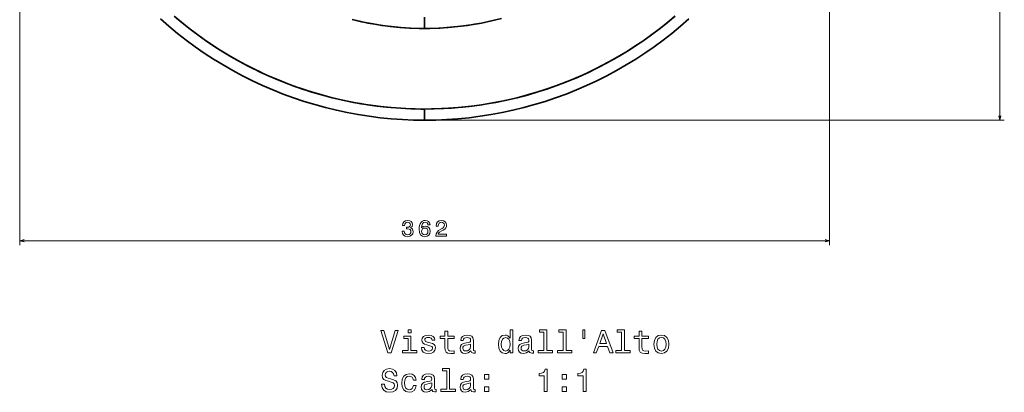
# Model space of a CAD drawing. Extents: x 412 to 1577, y 30 to 1542.
# Tile 1 of 7: x 414 to 853, y 30 to 197. Entities that reach past the tile are written whole.
import ezdxf

# ---------------------------------------------------------------- set-up
doc = ezdxf.new("R2010")
doc.units = 0

msp = doc.modelspace()

# ---------------------------------------------------------------- linework, layer by layer
at = {"color": 8, "lineweight": 13}
for p, q in [((851.45, 681.77), (851.45, 151.72)), ((413.6, 345.04), (413.6, 95.97)), ((775.4, 345.04), (775.4, 95.97)), ((596.55, 151.72), (853.45, 151.72)), ((413.6, 97.97), (775.4, 97.97))]:
    msp.add_line(p, q, dxfattribs=at)
at = {"color": 7, "lineweight": 35, "ltscale": 0.125}
msp.add_line((594.5, 192.69), (594.5, 197.69), dxfattribs=at)
msp.add_line((594.5, 192.69), (594.5, 197.69), dxfattribs=at)
at = {"color": 7, "lineweight": 35, "ltscale": 0.024464}
msp.add_line((594.5, 194.37), (594.5, 193.39), dxfattribs=at)
at = {"color": 7, "lineweight": 35, "ltscale": 0.023518}
msp.add_line((594.5, 194.35), (594.5, 193.4), dxfattribs=at)
at = {"color": 7, "lineweight": 35, "ltscale": 0.124992}
msp.add_line((594.5, 151.72), (594.5, 156.72), dxfattribs=at)
msp.add_line((594.5, 151.72), (594.5, 156.72), dxfattribs=at)
at = {"color": 7, "lineweight": 35}
for points in [[(594.5, 156.72), (590.23, 156.77), (585.97, 156.93), (581.7, 157.2), (577.45, 157.57), (573.21, 158.05), (568.97, 158.63), (565.8, 159.14), (562.64, 159.7), (557.92, 160.66), (553.23, 161.76), (548.57, 162.98), (543.95, 164.33), (539.87, 165.64), (535.83, 167.05), (531.83, 168.57), (527.87, 170.18), (523.95, 171.89), (521.04, 173.23), (518.15, 174.63), (515.29, 176.09), (512.46, 177.59), (509.64, 179.16), (506.85, 180.78), (503.17, 183.02), (499.57, 185.34), (496.02, 187.76), (492.56, 190.24), (489.16, 192.81), (485.82, 195.47), (482.56, 198.21)], [(594.5, 156.72), (598.77, 156.77), (603.03, 156.93), (607.3, 157.2), (611.55, 157.57), (615.79, 158.05), (620.03, 158.63), (623.2, 159.14), (626.36, 159.7), (631.08, 160.66), (635.77, 161.76), (640.43, 162.98), (645.05, 164.33), (649.13, 165.64), (653.17, 167.05), (657.17, 168.57), (661.13, 170.18), (665.05, 171.89), (667.96, 173.23), (670.85, 174.63), (673.71, 176.09), (676.54, 177.59), (679.36, 179.16), (682.15, 180.78), (685.83, 183.02), (689.43, 185.34), (692.98, 187.76), (696.44, 190.24), (699.84, 192.81), (703.18, 195.47), (706.44, 198.21)], [(594.5, 156.72), (597.6, 156.75), (602.08, 156.89), (606.56, 157.14), (611.03, 157.52), (615.49, 158.01), (619.94, 158.62), (624.83, 159.42), (629.7, 160.37), (634.53, 161.45), (639.34, 162.68), (644.11, 164.04), (648.84, 165.55), (653.52, 167.18), (658.15, 168.95), (662.73, 170.86), (667.25, 172.9), (671.71, 175.06), (675.99, 177.3), (680.22, 179.65), (684.37, 182.12), (688.45, 184.7), (691.99, 187.07), (695.47, 189.54), (698.89, 192.08), (702.65, 195.04), (706.33, 198.11)], [(476.46, 196.91), (480.21, 193.64), (484.04, 190.48), (487.97, 187.43), (491.97, 184.49), (496.06, 181.67), (500.22, 178.97), (504.47, 176.38), (508.79, 173.9), (513.17, 171.55), (517.62, 169.32), (522.12, 167.22), (526.69, 165.25), (531.3, 163.41), (535.97, 161.7), (540.68, 160.12), (545.44, 158.67), (550.23, 157.36), (555.06, 156.18), (559.92, 155.14), (564.8, 154.23), (569.71, 153.47), (574.65, 152.84), (579.6, 152.35), (584.56, 152), (589.53, 151.79), (594.5, 151.72)], [(483.71, 197.23), (486.99, 194.52), (490.34, 191.9), (493.76, 189.36), (497.25, 186.9), (500.81, 184.53), (504.42, 182.25), (508.11, 180.04), (511.85, 177.92), (515.65, 175.9), (517.99, 174.71), (520.36, 173.56), (522.73, 172.44), (525.12, 171.37), (528.74, 169.82), (532.39, 168.35), (536.08, 166.97), (539.8, 165.67), (544.09, 164.29), (548.41, 163.02), (552.76, 161.87), (557.14, 160.84), (561.54, 159.91), (565.97, 159.11), (570.42, 158.42), (574.87, 157.85), (579.33, 157.39), (583.8, 157.05), (588.28, 156.83), (592.77, 156.73), (594.5, 156.72)], [(594.5, 192.69), (592.51, 192.7), (588.22, 192.83), (583.94, 193.1), (579.66, 193.5), (575.4, 194.04), (572.26, 194.52), (569.14, 195.08), (566.03, 195.71), (562.06, 196.62)], [(594.5, 192.69), (591.99, 192.71), (587.68, 192.86), (583.37, 193.14), (579.08, 193.57), (574.8, 194.12), (570.55, 194.82), (566.32, 195.65), (562.11, 196.61)], [(628.87, 197.11), (624.37, 196.01), (619.84, 195.07), (615.27, 194.29), (610.68, 193.66), (606.07, 193.18), (601.44, 192.87), (596.81, 192.71), (594.5, 192.69)], [(712.54, 196.91), (708.79, 193.64), (704.96, 190.48), (701.03, 187.43), (697.03, 184.49), (692.94, 181.67), (688.78, 178.97), (684.53, 176.38), (680.21, 173.9), (675.83, 171.55), (671.38, 169.32), (666.88, 167.22), (662.31, 165.25), (657.7, 163.41), (653.03, 161.7), (648.32, 160.12), (643.56, 158.67), (638.77, 157.36), (633.94, 156.18), (629.08, 155.14), (624.2, 154.23), (619.29, 153.47), (614.35, 152.84), (609.4, 152.35), (604.44, 152), (599.47, 151.79), (594.5, 151.72)], [(594.5, 192.69), (596.49, 192.7), (600.78, 192.83), (605.06, 193.1), (609.34, 193.5), (613.6, 194.04), (616.74, 194.52), (619.86, 195.08), (622.97, 195.71), (626.94, 196.62)]]:
    msp.add_lwpolyline(points, dxfattribs=at)
at = {"color": 8, "lineweight": 13}
for points in [[(850.94, 153.65), (851.45, 151.72), (851.97, 153.65)], [(415.54, 98.49), (413.6, 97.97), (415.54, 97.46)], [(773.46, 97.46), (775.4, 97.97), (773.46, 98.49)]]:
    msp.add_lwpolyline(points, dxfattribs=at)
for points in [[(584.49, 102.17), (584.49, 102.1), (584.65, 101.13), (585.12, 100.41), (585.87, 99.94), (586.86, 99.77), (587.91, 99.94), (588.69, 100.39), (589.2, 101.09), (589.38, 102), (589.3, 102.6), (589.08, 103.08), (588.71, 103.45), (588.23, 103.73), (588.88, 104.27), (589.12, 105.14), (588.96, 105.92), (588.53, 106.52), (587.82, 106.89), (586.86, 107.02), (585.95, 106.86), (585.25, 106.42), (584.8, 105.71), (584.65, 104.77), (584.65, 104.7), (585.55, 104.7), (585.63, 105.35), (585.89, 105.81), (586.31, 106.1), (586.91, 106.2), (587.43, 106.12), (587.81, 105.9), (588.05, 105.56), (588.14, 105.1), (588.05, 104.6), (587.8, 104.27), (587.38, 104.07), (586.81, 104.01), (586.41, 104.02), (586.41, 103.22), (586.91, 103.24), (587.54, 103.15), (588.02, 102.91), (588.3, 102.52), (588.4, 102), (588.29, 101.42), (588, 100.98), (587.53, 100.71), (586.92, 100.62), (586.28, 100.72), (585.82, 101.02), (585.53, 101.51), (585.41, 102.17)], [(596.92, 105.09), (596.73, 105.9), (596.29, 106.51), (595.6, 106.89), (594.71, 107.02), (594.12, 106.95), (593.6, 106.76), (593.15, 106.45), (592.77, 106.01), (592.46, 105.45), (592.24, 104.77), (592.1, 103.98), (592.06, 103.08), (592.22, 101.65), (592.71, 100.61), (593.51, 99.98), (594.6, 99.77), (595.58, 99.95), (596.33, 100.43), (596.81, 101.17), (596.98, 102.12), (596.81, 103.08), (596.35, 103.82), (595.63, 104.28), (594.74, 104.44), (593.78, 104.24), (593.07, 103.67), (593.22, 104.77), (593.54, 105.57), (594.04, 106.05), (594.72, 106.21), (595.23, 106.13), (595.61, 105.91), (595.86, 105.56), (595.99, 105.09)], [(599.51, 99.97), (604.32, 99.97), (604.32, 100.84), (600.52, 100.84), (600.73, 101.32), (601.09, 101.71), (602.21, 102.42), (602.81, 102.73), (603.47, 103.16), (603.95, 103.67), (604.22, 104.26), (604.32, 104.94), (604.15, 105.78), (603.68, 106.45), (602.95, 106.87), (602.01, 107.02), (601.04, 106.85), (600.31, 106.38), (599.83, 105.62), (599.67, 104.62), (599.67, 104.48), (600.59, 104.48), (600.59, 104.56), (600.68, 105.25), (600.95, 105.75), (601.39, 106.08), (601.96, 106.19), (602.55, 106.09), (602.98, 105.83), (603.26, 105.44), (603.36, 104.95), (603.29, 104.48), (603.1, 104.09), (602.78, 103.75), (602.34, 103.44), (601.74, 103.12), (600.75, 102.5), (600.06, 101.83), (599.64, 101.02), (599.51, 100)], [(596, 102.11), (595.89, 101.48), (595.61, 100.99), (595.16, 100.67), (594.59, 100.57), (594, 100.67), (593.54, 100.98), (593.25, 101.47), (593.16, 102.1), (593.26, 102.73), (593.54, 103.2), (594.01, 103.5), (594.63, 103.61), (595.18, 103.5), (595.61, 103.21), (595.89, 102.74)]]:
    msp.add_lwpolyline(points, close=True, dxfattribs=at)
at = {"color": 7, "lineweight": 13}
for points in [[(581.34, 57.91), (578.84, 49.39), (576.26, 57.91), (574.89, 57.91), (578.12, 47.89), (579.56, 47.89), (582.71, 57.91)], [(588.45, 58.24), (587.11, 58.24), (587.11, 56.8), (588.45, 56.8)], [(603.58, 54.29), (603.58, 50.41), (603.66, 49.16), (604.07, 48.3), (604.87, 47.79), (606.24, 47.62), (607.74, 47.69), (607.74, 48.79), (606.65, 48.7), (605.65, 48.82), (605.12, 49.18), (604.89, 49.78), (604.85, 50.63), (604.85, 54.29), (607.74, 54.29), (607.74, 55.37), (604.85, 55.37), (604.85, 57.63), (603.58, 57.63), (603.58, 55.37), (601.39, 55.37), (601.39, 54.29)], [(632.66, 49.09), (632.66, 47.89), (633.92, 47.89), (633.92, 58.24), (632.67, 58.24), (632.67, 54.45), (631.7, 55.54), (631.11, 55.8), (630.44, 55.9), (629.21, 55.62), (628.26, 54.81), (627.64, 53.51), (627.43, 51.77), (627.64, 50.03), (628.26, 48.71), (629.21, 47.89), (630.44, 47.62), (631.11, 47.72), (631.72, 47.98)], [(647.77, 57.17), (647.77, 48.96), (645.16, 48.96), (645.16, 47.89), (651.63, 47.89), (651.63, 48.96), (649.04, 48.96), (649.04, 58.24), (645.78, 58.24), (645.78, 57.17)], [(656.45, 57.17), (656.45, 48.96), (653.84, 48.96), (653.84, 47.89), (660.31, 47.89), (660.31, 48.96), (657.71, 48.96), (657.71, 58.24), (654.46, 58.24), (654.46, 57.17)], [(665.11, 58.25), (665.11, 54.33), (666.07, 54.33), (666.07, 58.25)], [(669.87, 47.89), (671.2, 47.89), (672.25, 50.83), (676.24, 50.83), (677.3, 47.89), (678.65, 47.89), (674.99, 57.91), (673.52, 57.91)], [(682.47, 57.17), (682.47, 48.96), (679.86, 48.96), (679.86, 47.89), (686.33, 47.89), (686.33, 48.96), (683.74, 48.96), (683.74, 58.24), (680.48, 58.24), (680.48, 57.17)], [(690.32, 54.29), (690.32, 50.41), (690.41, 49.16), (690.81, 48.3), (691.62, 47.79), (692.99, 47.62), (694.49, 47.69), (694.49, 48.79), (693.39, 48.7), (692.4, 48.82), (691.86, 49.18), (691.63, 49.78), (691.59, 50.63), (691.59, 54.29), (694.49, 54.29), (694.49, 55.37), (691.59, 55.37), (691.59, 57.63), (690.32, 57.63), (690.32, 55.37), (688.13, 55.37), (688.13, 54.29)], [(588.4, 48.96), (588.4, 55.37), (585.15, 55.37), (585.15, 54.29), (587.14, 54.29), (587.14, 48.96), (584.54, 48.96), (584.54, 47.89), (591.03, 47.89), (591.03, 48.96)], [(596.99, 52.4), (595.77, 52.69), (594.86, 53.02), (594.56, 53.7), (594.64, 54.18), (594.95, 54.52), (595.44, 54.74), (596.14, 54.82), (596.82, 54.74), (597.35, 54.48), (597.7, 54.09), (597.84, 53.57), (599.08, 53.57), (599.08, 53.6), (598.87, 54.54), (598.28, 55.27), (597.35, 55.73), (596.14, 55.9), (594.92, 55.73), (594.02, 55.26), (593.46, 54.55), (593.29, 53.66), (593.42, 52.79), (593.82, 52.19), (594.49, 51.76), (595.45, 51.45), (596.86, 51.11), (597.73, 50.75), (597.96, 50.46), (598.04, 50.03), (597.91, 49.49), (597.57, 49.09), (597.01, 48.83), (596.26, 48.74), (595.47, 48.83), (594.89, 49.13), (594.5, 49.62), (594.34, 50.3), (593.12, 50.3), (593.32, 49.15), (593.91, 48.31), (594.85, 47.81), (596.14, 47.62), (597.5, 47.81), (598.49, 48.31), (599.1, 49.12), (599.31, 50.17), (599.15, 51.08), (598.71, 51.7), (597.97, 52.1)], [(615.15, 48.9), (615.15, 48.86), (615.22, 48.37), (615.44, 48.02), (616.34, 47.75), (617.05, 47.86), (617.05, 48.84), (616.75, 48.8), (616.34, 48.99), (616.27, 49.56), (616.27, 53.57), (616.1, 54.59), (615.6, 55.31), (614.72, 55.75), (613.48, 55.9), (612.27, 55.73), (611.37, 55.24), (610.81, 54.48), (610.62, 53.47), (610.62, 53.38), (611.76, 53.38), (611.86, 53.99), (612.18, 54.42), (612.7, 54.68), (613.43, 54.78), (614.14, 54.71), (614.64, 54.49), (614.95, 54.12), (615.05, 53.6), (614.99, 52.99), (614.76, 52.69), (614.18, 52.55), (613.1, 52.43), (611.86, 52.17), (610.98, 51.71), (610.47, 50.99), (610.31, 49.93), (610.45, 48.97), (610.9, 48.27), (611.62, 47.82), (612.61, 47.66), (613.95, 47.97)], [(630.65, 54.77), (631.49, 54.56), (632.12, 54), (632.5, 53.07), (632.64, 51.77), (632.5, 50.46), (632.12, 49.52), (631.49, 48.95), (630.65, 48.76), (629.86, 48.95), (629.26, 49.52), (628.85, 50.47), (628.72, 51.77), (628.85, 53.05), (629.26, 53.99), (629.86, 54.56)], [(641.17, 48.9), (641.17, 48.86), (641.24, 48.37), (641.46, 48.02), (642.37, 47.75), (643.07, 47.86), (643.07, 48.84), (642.77, 48.8), (642.37, 48.99), (642.3, 49.56), (642.3, 53.57), (642.12, 54.59), (641.62, 55.31), (640.74, 55.75), (639.5, 55.9), (638.29, 55.73), (637.4, 55.24), (636.83, 54.48), (636.65, 53.47), (636.65, 53.38), (637.79, 53.38), (637.89, 53.99), (638.2, 54.42), (638.72, 54.68), (639.46, 54.78), (640.16, 54.71), (640.67, 54.49), (640.97, 54.12), (641.07, 53.6), (641.01, 52.99), (640.78, 52.69), (640.21, 52.55), (639.13, 52.43), (637.89, 52.17), (637.01, 51.71), (636.49, 50.99), (636.33, 49.93), (636.47, 48.97), (636.92, 48.27), (637.64, 47.82), (638.64, 47.66), (639.98, 47.97)], [(672.71, 52.06), (674.26, 56.47), (675.8, 52.06)], [(696.92, 51.76), (697.15, 50), (697.81, 48.7), (698.87, 47.89), (700.28, 47.62), (701.68, 47.89), (702.73, 48.69), (703.39, 49.98), (703.64, 51.76), (703.39, 53.51), (702.73, 54.82), (701.68, 55.62), (700.28, 55.9), (698.87, 55.62), (697.81, 54.81), (697.15, 53.51)], [(698.22, 51.77), (698.35, 53.07), (698.75, 54), (699.4, 54.58), (700.28, 54.78), (701.14, 54.58), (701.79, 54.02), (702.19, 53.07), (702.34, 51.77), (702.19, 50.46), (701.79, 49.51), (701.14, 48.93), (700.28, 48.74), (699.4, 48.93), (698.75, 49.51), (698.35, 50.46)], [(615, 50.6), (614.83, 49.85), (614.37, 49.28), (613.68, 48.9), (612.83, 48.77), (612.28, 48.84), (611.89, 49.07), (611.65, 49.48), (611.57, 50.04), (611.63, 50.54), (611.86, 50.9), (612.79, 51.31), (613.95, 51.48), (615, 51.83)], [(641.03, 50.6), (640.85, 49.85), (640.39, 49.28), (639.7, 48.9), (638.85, 48.77), (638.3, 48.84), (637.91, 49.07), (637.67, 49.48), (637.6, 50.04), (637.66, 50.54), (637.89, 50.9), (638.81, 51.31), (639.98, 51.48), (641.03, 51.83)], [(576.56, 33.92), (575.25, 33.92), (575.54, 32.39), (576.26, 31.27), (577.37, 30.59), (578.87, 30.34), (580.35, 30.57), (581.46, 31.21), (582.17, 32.2), (582.43, 33.51), (582.21, 34.69), (581.6, 35.46), (580.62, 35.96), (579.31, 36.34), (578.19, 36.61), (577.45, 36.93), (577.04, 37.39), (576.91, 38.11), (577.04, 38.76), (577.41, 39.25), (577.99, 39.58), (578.78, 39.69), (579.59, 39.55), (580.22, 39.16), (580.64, 38.51), (580.84, 37.63), (582.15, 37.63), (582.15, 37.66), (581.92, 39.02), (581.24, 40.03), (580.18, 40.66), (578.74, 40.88), (577.44, 40.66), (576.43, 40.05), (575.78, 39.12), (575.55, 37.91), (575.74, 36.83), (576.29, 36.09), (577.15, 35.6), (578.33, 35.23), (579.5, 34.9), (580.38, 34.58), (580.91, 34.12), (581.1, 33.37), (580.93, 32.61), (580.48, 32.03), (579.8, 31.67), (578.92, 31.55), (577.94, 31.71), (577.19, 32.17), (576.72, 32.92)], [(604.4, 39.9), (604.4, 31.68), (601.79, 31.68), (601.79, 30.62), (608.26, 30.62), (608.26, 31.68), (605.67, 31.68), (605.67, 40.96), (602.41, 40.96), (602.41, 39.9)], [(647.97, 30.62), (649.28, 30.62), (649.28, 40.69), (648.3, 40.69), (648.04, 39.81), (647.53, 39.22), (646.73, 38.87), (645.64, 38.76), (645.64, 37.73), (647.97, 37.73)], [(665.32, 30.62), (666.63, 30.62), (666.63, 40.69), (665.65, 40.69), (665.39, 39.81), (664.87, 39.22), (664.08, 38.87), (662.99, 38.76), (662.99, 37.73), (665.32, 37.73)], [(589.46, 35.79), (590.71, 35.79), (590.45, 36.94), (589.83, 37.85), (588.87, 38.41), (587.61, 38.63), (586.23, 38.34), (585.18, 37.53), (584.51, 36.22), (584.28, 34.46), (584.5, 32.72), (585.15, 31.42), (586.17, 30.62), (587.57, 30.34), (588.81, 30.56), (589.77, 31.16), (590.44, 32.12), (590.72, 33.38), (589.51, 33.38), (589.3, 32.58), (588.89, 31.97), (588.32, 31.6), (587.61, 31.48), (586.73, 31.67), (586.1, 32.24), (585.71, 33.18), (585.58, 34.51), (585.71, 35.8), (586.11, 36.74), (586.76, 37.32), (587.61, 37.52), (588.36, 37.39), (588.92, 37.06), (589.3, 36.51)], [(597.8, 31.63), (597.8, 31.58), (597.87, 31.09), (598.09, 30.75), (599, 30.47), (599.7, 30.59), (599.7, 31.57), (599.4, 31.52), (599, 31.71), (598.92, 32.29), (598.92, 36.29), (598.75, 37.32), (598.25, 38.04), (597.37, 38.47), (596.13, 38.63), (594.92, 38.46), (594.02, 37.97), (593.46, 37.2), (593.28, 36.19), (593.28, 36.11), (594.41, 36.11), (594.51, 36.71), (594.83, 37.14), (595.35, 37.4), (596.09, 37.5), (596.79, 37.43), (597.3, 37.22), (597.6, 36.84), (597.7, 36.32), (597.64, 35.72), (597.41, 35.41), (596.83, 35.27), (595.75, 35.16), (594.51, 34.9), (593.64, 34.44), (593.12, 33.71), (592.96, 32.65), (593.1, 31.7), (593.55, 30.99), (594.27, 30.54), (595.26, 30.39), (596.6, 30.69)], [(615.15, 31.63), (615.15, 31.58), (615.22, 31.09), (615.44, 30.75), (616.34, 30.47), (617.05, 30.59), (617.05, 31.57), (616.75, 31.52), (616.34, 31.71), (616.27, 32.29), (616.27, 36.29), (616.1, 37.32), (615.6, 38.04), (614.72, 38.47), (613.48, 38.63), (612.27, 38.46), (611.37, 37.97), (610.81, 37.2), (610.62, 36.19), (610.62, 36.11), (611.76, 36.11), (611.86, 36.71), (612.18, 37.14), (612.7, 37.4), (613.43, 37.5), (614.14, 37.43), (614.64, 37.22), (614.95, 36.84), (615.05, 36.32), (614.99, 35.72), (614.76, 35.41), (614.18, 35.27), (613.1, 35.16), (611.86, 34.9), (610.98, 34.44), (610.47, 33.71), (610.31, 32.65), (610.45, 31.7), (610.9, 30.99), (611.62, 30.54), (612.61, 30.39), (613.95, 30.69)], [(621.21, 36.21), (623.2, 36.21), (623.2, 38.35), (621.21, 38.35)], [(655.91, 36.21), (657.9, 36.21), (657.9, 38.35), (655.91, 38.35)], [(597.66, 33.33), (597.48, 32.58), (597.02, 32), (596.33, 31.63), (595.48, 31.5), (594.93, 31.57), (594.54, 31.8), (594.3, 32.2), (594.23, 32.76), (594.28, 33.27), (594.51, 33.63), (595.44, 34.03), (596.6, 34.2), (597.66, 34.55)], [(615, 33.33), (614.83, 32.58), (614.37, 32), (613.68, 31.63), (612.83, 31.5), (612.28, 31.57), (611.89, 31.8), (611.65, 32.2), (611.57, 32.76), (611.63, 33.27), (611.86, 33.63), (612.79, 34.03), (613.95, 34.2), (615, 34.55)], [(621.21, 30.62), (623.2, 30.62), (623.2, 32.76), (621.21, 32.76)], [(655.91, 30.62), (657.9, 30.62), (657.9, 32.76), (655.91, 32.76)]]:
    msp.add_lwpolyline(points, close=True, dxfattribs=at)

doc.saveas('drawing.dxf')
